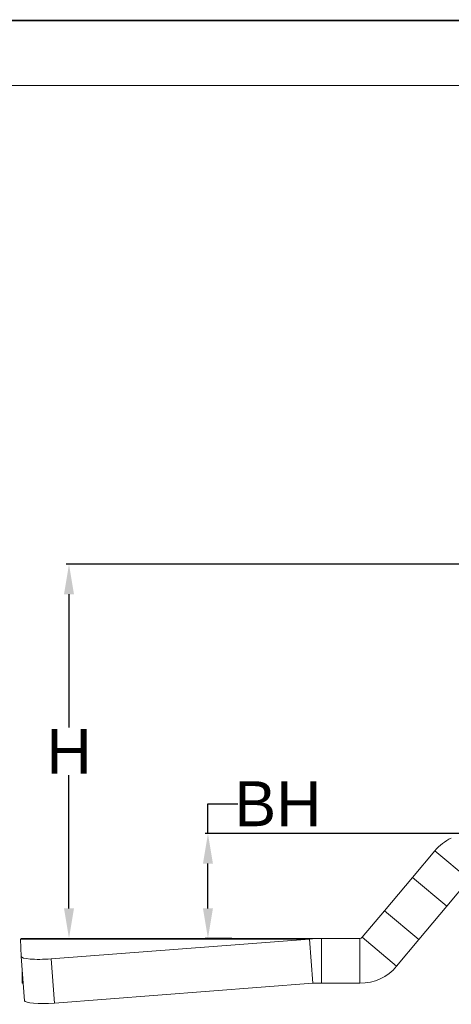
# Model space of a CAD drawing. Header units: millimetres. Extents: x 1891 to 2149, y 1634 to 1816.
# Tile 10 of 26: x 1932 to 1961, y 1750 to 1816. Entities that reach past the tile are written whole.
import ezdxf

# ---------------------------------------------------------------- set-up
doc = ezdxf.new("R2010")
doc.units = ezdxf.units.MM
doc.layers.get('Defpoints').update_dxf_attribs({"lineweight": 18})
doc.layers.add('20', color=7, linetype='Continuous', lineweight=18)
doc.layers.add('实线层', color=7, linetype='Continuous', lineweight=30)
doc.styles.get("Standard").update_dxf_attribs({"font": 'arial.ttf'})
doc.dimstyles.get("Standard").update_dxf_attribs({"dimtxt": 0.18, "dimasz": 0.18, "dimexe": 0.18, "dimexo": 0.0625, "dimgap": 0.09, "dimtad": 0, "dimtih": 1, "dimtoh": 1, "dimdec": 4, "dimzin": 0, "dimdsep": 46, "dimtxsty": 'Standard', "dimcen": 0.09, "dimadec": 0, "dimazin": 0, "dimtfac": 1, "dimtdec": 4, "dimtofl": 0, "dimtmove": 0, "dimatfit": 3, "dimfxl": 1, "dimtolj": 1, "dimtzin": 0, "dimarcsym": 0})

# ---------------------------------------------------------------- blocks, each defined once
blk = doc.blocks.new('*D4')
at = {"color": 0, "lineweight": -2, "transparency": 16777216}
for p, q in [((1963.75, 1779.757), (1935.457, 1779.757)), ((1935.637, 1777.757), (1935.637, 1768.847)), ((1935.637, 1756.757), (1935.637, 1765.667)), ((1933.174, 1754.757), (1935.817, 1754.757))]:
    blk.add_line(p, q, dxfattribs=at)
at = {"color": 0, "transparency": 16777216}
for points in [[(1935.304, 1777.757), (1935.97, 1777.757), (1935.637, 1779.757)], [(1935.304, 1756.757), (1935.97, 1756.757), (1935.637, 1754.757)]]:
    blk.add_solid(points, dxfattribs=at)
at = {"layer": 'Defpoints', "color": 0, "transparency": 16777216}
for p in [(1963.812, 1779.757), (1933.112, 1754.757), (1935.637, 1754.757)]:
    blk.add_point(p, dxfattribs=at)
at = {"color": 0, "lineweight": 18, "transparency": 16777216, "insert": (1935.637, 1767.257), "char_height": 3, "attachment_point": 5}
blk.add_mtext('\\A1;H', dxfattribs=at)
blk = doc.blocks.new('*D5')
at = {"color": 0, "lineweight": -2, "transparency": 16777216}
for p, q in [((1944.928, 1761.757), (1944.928, 1763.757)), ((1944.928, 1763.757), (1946.928, 1763.757)), ((1962.492, 1761.757), (1944.748, 1761.757)), ((1944.928, 1756.757), (1944.928, 1759.757)), ((1946.529, 1754.757), (1944.748, 1754.757))]:
    blk.add_line(p, q, dxfattribs=at)
at = {"color": 0, "transparency": 16777216}
for points in [[(1944.595, 1759.757), (1945.261, 1759.757), (1944.928, 1761.757)], [(1944.595, 1756.757), (1945.261, 1756.757), (1944.928, 1754.757)]]:
    blk.add_solid(points, dxfattribs=at)
at = {"layer": 'Defpoints', "color": 0, "transparency": 16777216}
for p in [(1944.928, 1761.757), (1962.554, 1761.757), (1946.592, 1754.757)]:
    blk.add_point(p, dxfattribs=at)
at = {"color": 0, "lineweight": 18, "transparency": 16777216, "insert": (1949.607, 1763.757), "char_height": 3, "attachment_point": 5}
blk.add_mtext('\\A1;BH', dxfattribs=at)

msp = doc.modelspace()

# ---------------------------------------------------------------- linework, layer by layer
at = {"color": 7, "linetype": 'Continuous', "lineweight": 13}
msp.add_lwpolyline([(1890.82, 1816.09909, 0.11291, 0.11291, 0), (2148.76723, 1816.09909, 0.11291, 0.11291, 0)], format="xyseb", dxfattribs=at)
at = {"layer": '20', "color": 7}
for p, q in [((1958.61254, 1758.8379), (1960.10288, 1760.61402)), ((1962.40102, 1758.68566), (1960.10288, 1760.61402)), ((1958.61254, 1758.8379), (1956.73629, 1756.60187)), ((1958.61254, 1758.8379), (1960.91068, 1756.90954)), ((1960.91068, 1756.90954), (1962.40102, 1758.68566)), ((1956.73629, 1756.60187), (1955.24829, 1754.82854)), ((1956.73629, 1756.60187), (1959.03443, 1754.67351)), ((1960.91068, 1756.90954), (1959.03443, 1754.67351)), ((1951.72188, 1754.70848), (1932.39898, 1754.70848)), ((1932.44338, 1753.55032), (1932.39898, 1754.70848)), ((1952.51246, 1754.7571), (1932.51246, 1754.7571)), ((1951.72188, 1754.70848), (1934.44951, 1753.39033)), ((1951.72188, 1754.70848), (1951.95016, 1751.75406)), ((1955.09508, 1754.7571), (1952.51246, 1754.7571)), ((1952.51246, 1754.7571), (1952.51246, 1751.7571)), ((1955.09508, 1754.7571), (1955.09508, 1751.7571)), ((1955.24829, 1754.82854), (1957.54642, 1752.90018)), ((1959.03443, 1754.67351), (1957.54642, 1752.90018)), ((1932.44349, 1753.54843), (1932.67177, 1750.59401)), ((1934.44951, 1753.39033), (1934.67779, 1750.43591)), ((1932.51246, 1751.7571), (1932.51246, 1752.65583)), ((1951.95016, 1751.75406), (1934.67779, 1750.43591)), ((1955.09508, 1751.7571), (1952.51246, 1751.7571))]:
    msp.add_line(p, q, dxfattribs=at)
for centre, radius, start, end in [((1962.55423, 1758.5571), 3.2, 115, 140), ((1955.09508, 1754.9571), 0.2, 270, 320), ((1955.09508, 1754.9571), 3.2, 270, 320)]:
    msp.add_arc(centre, radius, start, end, dxfattribs=at)
for centre, start_param in [((1934.43755, 1753.70251), 3.13553429), ((1934.66583, 1750.74808), 3.14159509)]:
    msp.add_ellipse(centre, major_axis=(1.99406, 0.15407), ratio=0.15608825, start_param=start_param, end_param=4.70633062, dxfattribs=at)
for points in [[(1932.51246, 1754.7571), (1932.47422, 1754.7571), (1932.43598, 1754.74081), (1932.39898, 1754.70848)], [(1951.72188, 1754.70848), (1951.98458, 1754.74081), (1952.24852, 1754.7571), (1952.51246, 1754.7571)], [(1932.51246, 1751.7571), (1932.53564, 1751.7571), (1932.55882, 1751.75672), (1932.58202, 1751.75598)], [(1951.95016, 1751.75406), (1952.13754, 1751.75608), (1952.325, 1751.7571), (1952.51246, 1751.7571)]]:
    msp.add_open_spline(points, degree=3, dxfattribs=at)
at = {"layer": '实线层', "lineweight": 13}
msp.add_line((1906.3019, 1811.75654), (2144.42468, 1811.75654), dxfattribs=at)

# ---------------------------------------------------------------- dimensions: what is measured, and where the dimension line sits
at = {"color": 3, "lineweight": 18}
for base, p1, p2, text, picture, middle in [((1935.63714, 1754.7571), (1963.81246, 1779.7571), (1933.11182, 1754.7571), 'H', '*D4', (1935.63714, 1767.2571)), ((1944.92784, 1761.7571), (1946.59179, 1754.7571), (1962.55423, 1761.7571), 'BH', '*D5', (1949.60651, 1763.7571))]:
    dim = msp.add_linear_dim(base=base, p1=p1, p2=p2, angle=90, text=text, dimstyle='Standard', override={"dimtxt": 3, "dimasz": 2}, dxfattribs=at)
    dim.commit()
    dim.dimension.update_dxf_attribs({"geometry": picture, "text_midpoint": middle})

doc.saveas('drawing.dxf')
